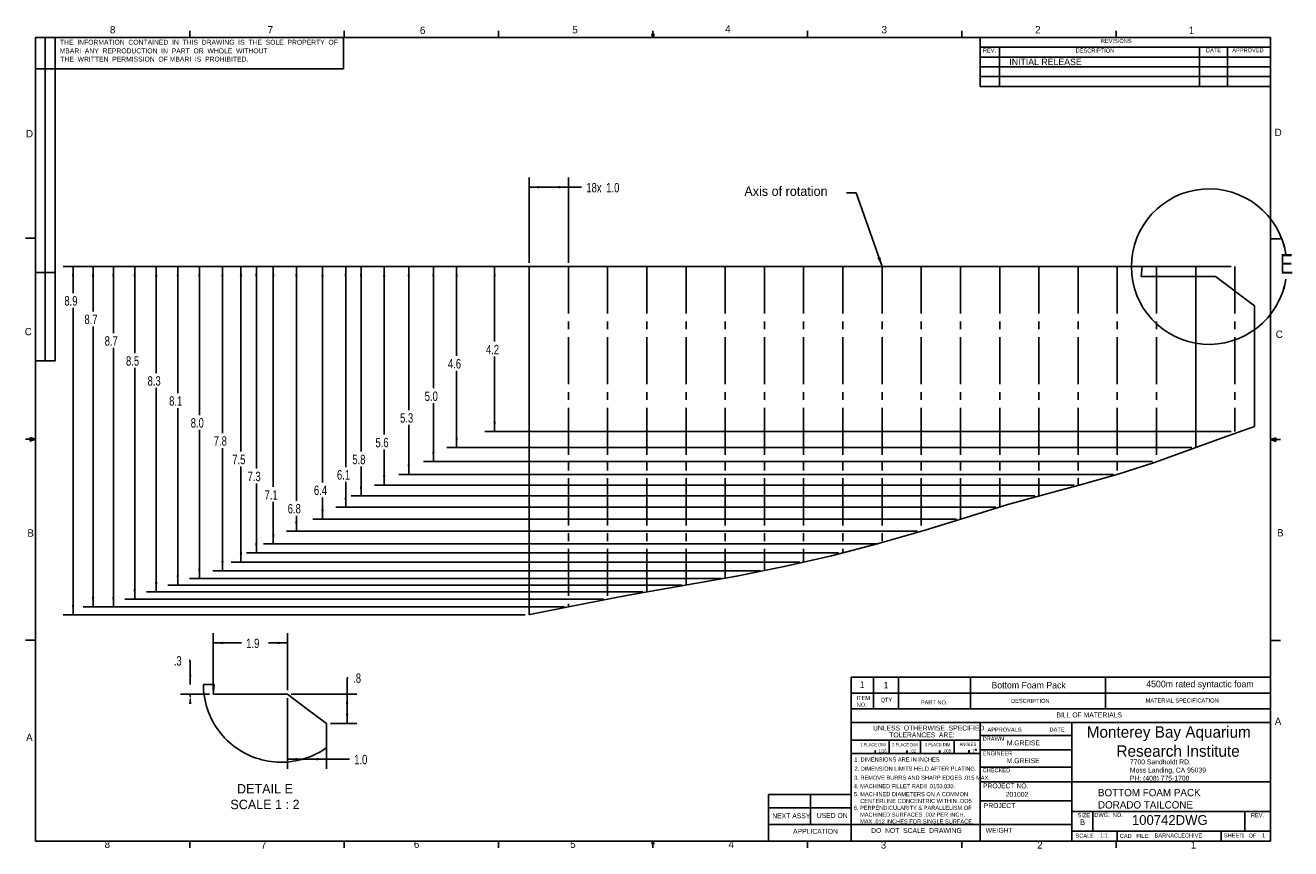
# Model space of a CAD drawing. Extents: x 0.5 to 16.6, y 0.3 to 10.8.
import ezdxf

# ---------------------------------------------------------------- set-up
doc = ezdxf.new("R2010")
doc.units = 0
doc.header["$PDSIZE"] = -1
doc.linetypes.add('SLDCENTERLINES0', pattern=[0.75, 0.6, -0.05, 0.05, -0.05])
doc.layers.get('0').update_dxf_attribs({"linetype": 'CONTINUOUS'})
doc.layers.get('DEFPOINTS').update_dxf_attribs({"linetype": 'CONTINUOUS'})
doc.dimstyles.new('SLDDIMSTYLE0', dxfattribs={"dimtxt": 0.12, "dimasz": 0.125, "dimexe": 0.125, "dimexo": 0.0625, "dimgap": 0.03, "dimtad": 0, "dimtih": 1, "dimtoh": 1, "dimdec": 1, "dimlfac": 2, "dimzin": 12, "dimtxsty": 'STANDARD', "dimcen": 0.09, "dimazin": 3, "dimtfac": 1, "dimtdec": 4, "dimtofl": 0, "dimtmove": 0, "dimatfit": 3, "dimtolj": 1, "dimtzin": 12})
doc.dimstyles.new('SLDDIMSTYLE1', dxfattribs={"dimtxt": 0.12, "dimasz": 0.125, "dimexe": 0.125, "dimexo": 0.0625, "dimgap": 0.03, "dimtad": 0, "dimtih": 1, "dimtoh": 1, "dimdec": 1, "dimlfac": 2, "dimzin": 4, "dimtxsty": 'STANDARD', "dimcen": 0.09, "dimazin": 3, "dimtfac": 1, "dimtdec": 4, "dimtofl": 0, "dimtmove": 0, "dimatfit": 3, "dimtolj": 1, "dimtzin": 12})
doc.dimstyles.new('SLDDIMSTYLE2', dxfattribs={"dimtxt": 6, "dimasz": 0.125, "dimexe": 0, "dimexo": 0.0625, "dimgap": 1.5, "dimtad": 0, "dimtih": 1, "dimtoh": 1, "dimdec": 0, "dimzin": 0, "dimtxsty": 'STANDARD', "dimcen": 0.09, "dimazin": 3, "dimtfac": 1, "dimtdec": 0, "dimtofl": 0, "dimtmove": 0, "dimatfit": 3, "dimtolj": 1, "dimtzin": 0})

# ---------------------------------------------------------------- blocks, each defined once
blk = doc.blocks.new('NOTE61')
at = {"color": 7}
for p, q in [((0.18, -0.106), (0.2, -0.106)), ((0.18, -0.126), (0.2, -0.126)), ((0.19, -0.116), (0.19, -0.096))]:
    blk.add_line(p, q, dxfattribs=at)
at = {"color": 7, "width": 0.75}
for s, height, p in [('1 PLACE DIM', 0.04167, (0, -0.042)), ('1/16', 0.0417, (0.233, -0.123))]:
    blk.add_text(s, height=height, dxfattribs=at).set_placement(p)
blk = doc.blocks.new('NOTE62')
at = {"color": 7}
for p, q in [((0.18, -0.106), (0.2, -0.106)), ((0.18, -0.126), (0.2, -0.126)), ((0.19, -0.116), (0.19, -0.096))]:
    blk.add_line(p, q, dxfattribs=at)
at = {"color": 7, "width": 0.75}
for s, height, p in [('2 PLACE DIM', 0.04167, (0, -0.042)), ('.02', 0.0417, (0.233, -0.123))]:
    blk.add_text(s, height=height, dxfattribs=at).set_placement(p)
blk = doc.blocks.new('NOTE63')
at = {"color": 7}
for p, q in [((0.18, -0.106), (0.2, -0.106)), ((0.18, -0.126), (0.2, -0.126)), ((0.19, -0.116), (0.19, -0.096))]:
    blk.add_line(p, q, dxfattribs=at)
at = {"color": 7, "width": 0.75}
for s, height, p in [('3 PLACE DIM', 0.04167, (0, -0.042)), ('.005', 0.0417, (0.233, -0.123))]:
    blk.add_text(s, height=height, dxfattribs=at).set_placement(p)
blk = doc.blocks.new('NOTE64')
at = {"color": 7}
for p, q in [((0.11, -0.106), (0.13, -0.106)), ((0.11, -0.126), (0.13, -0.126)), ((0.12, -0.116), (0.12, -0.096))]:
    blk.add_line(p, q, dxfattribs=at)
blk.add_circle((0.207, -0.091), 0.005, dxfattribs=at)
at = {"color": 7, "width": 0.75}
for s, p in [('ANGLES', (0, -0.042)), ('1', (0.163, -0.123))]:
    blk.add_text(s, height=0.0417, dxfattribs=at).set_placement(p)
blk = doc.blocks.new('*D0')
at = {"color": 7, "linetype": 'CONTINUOUS'}
for p, q in [((6.872, 7.719), (0.981, 7.719)), ((1.106, 7.719), (1.106, 7.382)), ((1.106, 3.279), (1.106, 7.192)), ((6.872, 3.279), (0.981, 3.279))]:
    blk.add_line(p, q, dxfattribs=at)
at = {"color": 7}
for points in [[(1.106, 7.719), (1.091, 7.594), (1.121, 7.594)], [(1.106, 3.279), (1.121, 3.404), (1.091, 3.404)]]:
    blk.add_solid(points, dxfattribs=at)
at = {"layer": 'DEFPOINTS', "color": 7}
for p in [(6.922, 7.719), (6.922, 3.279)]:
    blk.add_point(p, dxfattribs=at)
at = {"color": 7, "width": 0.75}
blk.add_text('8.9', height=0.12, dxfattribs=at).set_placement((0.995, 7.222))
blk = doc.blocks.new('*D1')
at = {"color": 7, "linetype": 'CONTINUOUS'}
for p, q in [((7.372, 7.719), (1.236, 7.719)), ((1.361, 7.719), (1.361, 7.147)), ((1.361, 3.379), (1.361, 6.956)), ((7.372, 3.379), (1.236, 3.379))]:
    blk.add_line(p, q, dxfattribs=at)
at = {"color": 7}
for points in [[(1.361, 7.719), (1.346, 7.594), (1.376, 7.594)], [(1.361, 3.379), (1.376, 3.504), (1.346, 3.504)]]:
    blk.add_solid(points, dxfattribs=at)
at = {"layer": 'DEFPOINTS', "color": 7}
for p in [(7.422, 7.719), (7.422, 3.379)]:
    blk.add_point(p, dxfattribs=at)
at = {"color": 7, "width": 0.75}
blk.add_text('8.7', height=0.12, dxfattribs=at).set_placement((1.251, 6.986))
blk = doc.blocks.new('*D2')
at = {"color": 7, "linetype": 'CONTINUOUS'}
for p, q in [((7.372, 7.719), (1.495, 7.719)), ((1.62, 7.719), (1.62, 6.872)), ((1.62, 3.379), (1.62, 6.681)), ((7.372, 3.379), (1.495, 3.379))]:
    blk.add_line(p, q, dxfattribs=at)
at = {"color": 7}
for points in [[(1.62, 7.719), (1.605, 7.594), (1.635, 7.594)], [(1.62, 3.379), (1.635, 3.504), (1.605, 3.504)]]:
    blk.add_solid(points, dxfattribs=at)
at = {"layer": 'DEFPOINTS', "color": 7}
for p in [(7.422, 7.719), (7.422, 3.379)]:
    blk.add_point(p, dxfattribs=at)
at = {"color": 7, "width": 0.75}
blk.add_text('8.7', height=0.12, dxfattribs=at).set_placement((1.509, 6.711))
blk = doc.blocks.new('*D3')
at = {"color": 7, "linetype": 'CONTINUOUS'}
for p, q in [((7.872, 7.719), (1.767, 7.719)), ((1.892, 7.719), (1.892, 6.616)), ((1.892, 3.478), (1.892, 6.426)), ((7.872, 3.478), (1.767, 3.478))]:
    blk.add_line(p, q, dxfattribs=at)
at = {"color": 7}
for points in [[(1.892, 7.719), (1.877, 7.594), (1.907, 7.594)], [(1.892, 3.478), (1.907, 3.603), (1.877, 3.603)]]:
    blk.add_solid(points, dxfattribs=at)
at = {"layer": 'DEFPOINTS', "color": 7}
for p in [(7.922, 7.719), (7.922, 3.478)]:
    blk.add_point(p, dxfattribs=at)
at = {"color": 7, "width": 0.75}
blk.add_text('8.5', height=0.12, dxfattribs=at).set_placement((1.781, 6.456))
blk = doc.blocks.new('*D4')
at = {"color": 7, "linetype": 'CONTINUOUS'}
for p, q in [((8.372, 7.719), (2.041, 7.719)), ((2.166, 7.719), (2.166, 6.361)), ((2.166, 3.57), (2.166, 6.171)), ((8.372, 3.57), (2.041, 3.57))]:
    blk.add_line(p, q, dxfattribs=at)
at = {"color": 7}
for points in [[(2.166, 7.719), (2.151, 7.594), (2.181, 7.594)], [(2.166, 3.57), (2.181, 3.695), (2.151, 3.695)]]:
    blk.add_solid(points, dxfattribs=at)
at = {"layer": 'DEFPOINTS', "color": 7}
for p in [(8.422, 7.719), (8.422, 3.57)]:
    blk.add_point(p, dxfattribs=at)
at = {"color": 7, "width": 0.75}
blk.add_text('8.3', height=0.12, dxfattribs=at).set_placement((2.056, 6.201))
blk = doc.blocks.new('*D5')
at = {"color": 7, "linetype": 'CONTINUOUS'}
for p, q in [((8.872, 7.719), (2.316, 7.719)), ((2.441, 7.719), (2.441, 6.106)), ((2.441, 3.656), (2.441, 5.915)), ((8.872, 3.656), (2.316, 3.656))]:
    blk.add_line(p, q, dxfattribs=at)
at = {"color": 7}
for points in [[(2.441, 7.719), (2.426, 7.594), (2.456, 7.594)], [(2.441, 3.656), (2.456, 3.781), (2.426, 3.781)]]:
    blk.add_solid(points, dxfattribs=at)
at = {"layer": 'DEFPOINTS', "color": 7}
for p in [(8.922, 7.719), (8.922, 3.656)]:
    blk.add_point(p, dxfattribs=at)
at = {"color": 7, "width": 0.75}
blk.add_text('8.1', height=0.12, dxfattribs=at).set_placement((2.331, 5.945))
blk = doc.blocks.new('*D6')
at = {"color": 7, "linetype": 'CONTINUOUS'}
for p, q in [((9.372, 7.719), (2.591, 7.719)), ((2.716, 7.719), (2.716, 5.826)), ((2.716, 3.743), (2.716, 5.636)), ((9.372, 3.743), (2.591, 3.743))]:
    blk.add_line(p, q, dxfattribs=at)
at = {"color": 7}
for points in [[(2.716, 7.719), (2.701, 7.594), (2.731, 7.594)], [(2.716, 3.743), (2.731, 3.868), (2.701, 3.868)]]:
    blk.add_solid(points, dxfattribs=at)
at = {"layer": 'DEFPOINTS', "color": 7}
for p in [(9.422, 7.719), (9.422, 3.743)]:
    blk.add_point(p, dxfattribs=at)
at = {"color": 7, "width": 0.75}
blk.add_text('8.0', height=0.12, dxfattribs=at).set_placement((2.606, 5.666))
blk = doc.blocks.new('*D7')
at = {"color": 7, "linetype": 'CONTINUOUS'}
for p, q in [((9.872, 7.719), (2.886, 7.719)), ((3.011, 7.719), (3.011, 5.595)), ((3.011, 3.839), (3.011, 5.405)), ((9.872, 3.839), (2.886, 3.839))]:
    blk.add_line(p, q, dxfattribs=at)
at = {"color": 7}
for points in [[(3.011, 7.719), (2.996, 7.594), (3.026, 7.594)], [(3.011, 3.839), (3.026, 3.964), (2.996, 3.964)]]:
    blk.add_solid(points, dxfattribs=at)
at = {"layer": 'DEFPOINTS', "color": 7}
for p in [(9.922, 7.719), (9.922, 3.839)]:
    blk.add_point(p, dxfattribs=at)
at = {"color": 7, "width": 0.75}
blk.add_text('7.8', height=0.12, dxfattribs=at).set_placement((2.9, 5.435))
blk = doc.blocks.new('*D8')
at = {"color": 7, "linetype": 'CONTINUOUS'}
for p, q in [((10.372, 7.719), (3.122, 7.719)), ((3.247, 7.719), (3.247, 5.36)), ((3.247, 3.948), (3.247, 5.169)), ((10.372, 3.948), (3.122, 3.948))]:
    blk.add_line(p, q, dxfattribs=at)
at = {"color": 7}
for points in [[(3.247, 7.719), (3.232, 7.594), (3.262, 7.594)], [(3.247, 3.948), (3.262, 4.073), (3.232, 4.073)]]:
    blk.add_solid(points, dxfattribs=at)
at = {"layer": 'DEFPOINTS', "color": 7}
for p in [(10.422, 7.719), (10.422, 3.948)]:
    blk.add_point(p, dxfattribs=at)
at = {"color": 7, "width": 0.75}
blk.add_text('7.5', height=0.12, dxfattribs=at).set_placement((3.136, 5.199))
blk = doc.blocks.new('*D9')
at = {"color": 7, "linetype": 'CONTINUOUS'}
for p, q in [((10.872, 7.719), (3.318, 7.719)), ((3.443, 7.719), (3.443, 5.144)), ((3.443, 4.069), (3.443, 4.953)), ((10.872, 4.069), (3.318, 4.069))]:
    blk.add_line(p, q, dxfattribs=at)
at = {"color": 7}
for points in [[(3.443, 7.719), (3.428, 7.594), (3.458, 7.594)], [(3.443, 4.069), (3.458, 4.194), (3.428, 4.194)]]:
    blk.add_solid(points, dxfattribs=at)
at = {"layer": 'DEFPOINTS', "color": 7}
for p in [(10.922, 7.719), (10.922, 4.069)]:
    blk.add_point(p, dxfattribs=at)
at = {"color": 7, "width": 0.75}
blk.add_text('7.3', height=0.12, dxfattribs=at).set_placement((3.332, 4.983))
blk = doc.blocks.new('*D10')
at = {"color": 7, "linetype": 'CONTINUOUS'}
for p, q in [((11.372, 7.719), (3.534, 7.719)), ((3.659, 7.719), (3.659, 4.908)), ((3.659, 4.183), (3.659, 4.717)), ((11.372, 4.183), (3.534, 4.183))]:
    blk.add_line(p, q, dxfattribs=at)
at = {"color": 7}
for points in [[(3.659, 7.719), (3.644, 7.594), (3.674, 7.594)], [(3.659, 4.183), (3.674, 4.308), (3.644, 4.308)]]:
    blk.add_solid(points, dxfattribs=at)
at = {"layer": 'DEFPOINTS', "color": 7}
for p in [(11.422, 7.719), (11.422, 4.183)]:
    blk.add_point(p, dxfattribs=at)
at = {"color": 7, "width": 0.75}
blk.add_text('7.1', height=0.12, dxfattribs=at).set_placement((3.548, 4.747))
blk = doc.blocks.new('*D11')
at = {"color": 7, "linetype": 'CONTINUOUS'}
for p, q in [((11.872, 7.719), (3.829, 7.719)), ((3.954, 7.719), (3.954, 4.731)), ((3.954, 4.343), (3.954, 4.541)), ((11.872, 4.343), (3.829, 4.343))]:
    blk.add_line(p, q, dxfattribs=at)
at = {"color": 7}
for points in [[(3.954, 7.719), (3.939, 7.594), (3.969, 7.594)], [(3.954, 4.343), (3.969, 4.468), (3.939, 4.468)]]:
    blk.add_solid(points, dxfattribs=at)
at = {"layer": 'DEFPOINTS', "color": 7}
for p in [(11.922, 7.719), (11.922, 4.343)]:
    blk.add_point(p, dxfattribs=at)
at = {"color": 7, "width": 0.75}
blk.add_text('6.8', height=0.12, dxfattribs=at).set_placement((3.843, 4.571))
blk = doc.blocks.new('*D12')
at = {"color": 7, "linetype": 'CONTINUOUS'}
for p, q in [((12.372, 7.719), (4.162, 7.719)), ((4.287, 7.719), (4.287, 4.967)), ((4.287, 4.497), (4.287, 4.776)), ((12.372, 4.497), (4.162, 4.497))]:
    blk.add_line(p, q, dxfattribs=at)
at = {"color": 7}
for points in [[(4.287, 7.719), (4.272, 7.594), (4.302, 7.594)], [(4.287, 4.497), (4.302, 4.622), (4.272, 4.622)]]:
    blk.add_solid(points, dxfattribs=at)
at = {"layer": 'DEFPOINTS', "color": 7}
for p in [(12.422, 7.719), (12.422, 4.497)]:
    blk.add_point(p, dxfattribs=at)
at = {"color": 7, "width": 0.75}
blk.add_text('6.4', height=0.12, dxfattribs=at).set_placement((4.177, 4.806))
blk = doc.blocks.new('*D13')
at = {"color": 7, "linetype": 'CONTINUOUS'}
for p, q in [((12.872, 7.719), (4.457, 7.719)), ((4.582, 7.719), (4.582, 5.163)), ((4.582, 4.652), (4.582, 4.973)), ((12.872, 4.652), (4.457, 4.652))]:
    blk.add_line(p, q, dxfattribs=at)
at = {"color": 7}
for points in [[(4.582, 7.719), (4.567, 7.594), (4.597, 7.594)], [(4.582, 4.652), (4.597, 4.777), (4.567, 4.777)]]:
    blk.add_solid(points, dxfattribs=at)
at = {"layer": 'DEFPOINTS', "color": 7}
for p in [(12.922, 7.719), (12.922, 4.652)]:
    blk.add_point(p, dxfattribs=at)
at = {"color": 7, "width": 0.75}
blk.add_text('6.1', height=0.12, dxfattribs=at).set_placement((4.471, 5.003))
blk = doc.blocks.new('*D14')
at = {"color": 7, "linetype": 'CONTINUOUS'}
for p, q in [((13.372, 7.719), (4.653, 7.719)), ((4.778, 7.719), (4.778, 5.36)), ((4.778, 4.794), (4.778, 5.169)), ((13.372, 4.794), (4.653, 4.794))]:
    blk.add_line(p, q, dxfattribs=at)
at = {"color": 7}
for points in [[(4.778, 7.719), (4.763, 7.594), (4.793, 7.594)], [(4.778, 4.794), (4.793, 4.919), (4.763, 4.919)]]:
    blk.add_solid(points, dxfattribs=at)
at = {"layer": 'DEFPOINTS', "color": 7}
for p in [(13.422, 7.719), (13.422, 4.794)]:
    blk.add_point(p, dxfattribs=at)
at = {"color": 7, "width": 0.75}
blk.add_text('5.8', height=0.12, dxfattribs=at).set_placement((4.667, 5.199))
blk = doc.blocks.new('*D15')
at = {"color": 7, "linetype": 'CONTINUOUS'}
for p, q in [((13.872, 7.719), (4.948, 7.719)), ((5.073, 7.719), (5.073, 5.576)), ((5.073, 4.932), (5.073, 5.385)), ((13.872, 4.932), (4.948, 4.932))]:
    blk.add_line(p, q, dxfattribs=at)
at = {"color": 7}
for points in [[(5.073, 7.719), (5.058, 7.594), (5.088, 7.594)], [(5.073, 4.932), (5.088, 5.057), (5.058, 5.057)]]:
    blk.add_solid(points, dxfattribs=at)
at = {"layer": 'DEFPOINTS', "color": 7}
for p in [(13.922, 7.719), (13.922, 4.932)]:
    blk.add_point(p, dxfattribs=at)
at = {"color": 7, "width": 0.75}
blk.add_text('5.6', height=0.12, dxfattribs=at).set_placement((4.962, 5.415))
blk = doc.blocks.new('*D16')
at = {"color": 7, "linetype": 'CONTINUOUS'}
for p, q in [((14.372, 7.719), (5.262, 7.719)), ((5.387, 7.719), (5.387, 5.89)), ((5.387, 5.069), (5.387, 5.699)), ((14.372, 5.069), (5.262, 5.069))]:
    blk.add_line(p, q, dxfattribs=at)
at = {"color": 7}
for points in [[(5.387, 7.719), (5.372, 7.594), (5.402, 7.594)], [(5.387, 5.069), (5.402, 5.194), (5.372, 5.194)]]:
    blk.add_solid(points, dxfattribs=at)
at = {"layer": 'DEFPOINTS', "color": 7}
for p in [(14.422, 7.719), (14.422, 5.069)]:
    blk.add_point(p, dxfattribs=at)
at = {"color": 7, "width": 0.75}
blk.add_text('5.3', height=0.12, dxfattribs=at).set_placement((5.276, 5.729))
blk = doc.blocks.new('*D17')
at = {"color": 7, "linetype": 'CONTINUOUS'}
for p, q in [((15.872, 7.719), (6.356, 7.719)), ((6.481, 7.719), (6.481, 6.762)), ((6.481, 5.615), (6.481, 6.571)), ((15.872, 5.615), (6.356, 5.615))]:
    blk.add_line(p, q, dxfattribs=at)
at = {"color": 7}
for points in [[(6.481, 7.719), (6.466, 7.594), (6.496, 7.594)], [(6.481, 5.615), (6.496, 5.74), (6.466, 5.74)]]:
    blk.add_solid(points, dxfattribs=at)
at = {"layer": 'DEFPOINTS', "color": 7}
for p in [(15.922, 7.719), (15.922, 5.615)]:
    blk.add_point(p, dxfattribs=at)
at = {"color": 7, "width": 0.75}
blk.add_text('4.2', height=0.12, dxfattribs=at).set_placement((6.371, 6.601))
blk = doc.blocks.new('*D18')
at = {"color": 7, "linetype": 'CONTINUOUS'}
for p, q in [((14.872, 7.719), (5.576, 7.719)), ((5.701, 7.719), (5.701, 6.167)), ((5.701, 5.232), (5.701, 5.976)), ((14.872, 5.232), (5.576, 5.232))]:
    blk.add_line(p, q, dxfattribs=at)
at = {"color": 7}
for points in [[(5.701, 7.719), (5.686, 7.594), (5.716, 7.594)], [(5.701, 5.232), (5.716, 5.357), (5.686, 5.357)]]:
    blk.add_solid(points, dxfattribs=at)
at = {"layer": 'DEFPOINTS', "color": 7}
for p in [(14.922, 7.719), (14.922, 5.232)]:
    blk.add_point(p, dxfattribs=at)
at = {"color": 7, "width": 0.75}
blk.add_text('5.0', height=0.12, dxfattribs=at).set_placement((5.59, 6.006))
blk = doc.blocks.new('*D19')
at = {"color": 7, "linetype": 'CONTINUOUS'}
for p, q in [((15.372, 7.719), (5.872, 7.719)), ((5.997, 7.719), (5.997, 6.581)), ((5.997, 5.41), (5.997, 6.39)), ((15.372, 5.41), (5.872, 5.41))]:
    blk.add_line(p, q, dxfattribs=at)
at = {"color": 7}
for points in [[(5.997, 7.719), (5.982, 7.594), (6.012, 7.594)], [(5.997, 5.41), (6.012, 5.535), (5.982, 5.535)]]:
    blk.add_solid(points, dxfattribs=at)
at = {"layer": 'DEFPOINTS', "color": 7}
for p in [(15.422, 7.719), (15.422, 5.41)]:
    blk.add_point(p, dxfattribs=at)
at = {"color": 7, "width": 0.75}
blk.add_text('4.6', height=0.12, dxfattribs=at).set_placement((5.886, 6.42))
blk = doc.blocks.new('*D20')
at = {"color": 7, "linetype": 'CONTINUOUS'}
for p, q in [((6.922, 7.769), (6.922, 8.857)), ((6.922, 8.732), (7.422, 8.732)), ((7.422, 7.769), (7.422, 8.857)), ((7.422, 8.732), (7.588, 8.732))]:
    blk.add_line(p, q, dxfattribs=at)
at = {"color": 7}
for points in [[(6.922, 8.732), (7.047, 8.717), (7.047, 8.747)], [(7.422, 8.732), (7.297, 8.747), (7.297, 8.717)]]:
    blk.add_solid(points, dxfattribs=at)
at = {"layer": 'DEFPOINTS', "color": 7}
for p in [(6.922, 7.719), (7.422, 7.719)]:
    blk.add_point(p, dxfattribs=at)
at = {"color": 7, "width": 0.75}
for s, p in [('18x', (7.651, 8.666)), ('1.0', (7.905, 8.666))]:
    blk.add_text(s, height=0.12, dxfattribs=at).set_placement(p)
blk = doc.blocks.new('*D21')
at = {"color": 7, "linetype": 'CONTINUOUS'}
for p, q in [((2.585, 2.696), (2.6, 2.696)), ((2.6, 2.696), (2.6, 2.39)), ((2.844, 2.265), (2.475, 2.265)), ((2.6, 2.265), (2.6, 2.235))]:
    blk.add_line(p, q, dxfattribs=at)
at = {"color": 7}
for points in [[(2.6, 2.39), (2.615, 2.515), (2.585, 2.515)], [(2.6, 2.265), (2.585, 2.14), (2.615, 2.14)]]:
    blk.add_solid(points, dxfattribs=at)
at = {"layer": 'DEFPOINTS', "color": 7}
for p in [(2.894, 2.265), (4.339, 2.39)]:
    blk.add_point(p, dxfattribs=at)
at = {"color": 7, "width": 0.75}
blk.add_text('.3', height=0.12, dxfattribs=at).set_placement((2.39, 2.63))
blk = doc.blocks.new('*D22')
at = {"color": 7, "linetype": 'CONTINUOUS'}
for p, q in [((3.839, 2.215), (3.839, 1.312)), ((4.339, 1.84), (4.339, 1.312)), ((3.839, 1.437), (4.339, 1.437)), ((4.339, 1.437), (4.629, 1.437))]:
    blk.add_line(p, q, dxfattribs=at)
at = {"color": 7}
for points in [[(3.839, 1.437), (3.964, 1.422), (3.964, 1.452)], [(4.339, 1.437), (4.214, 1.452), (4.214, 1.422)]]:
    blk.add_solid(points, dxfattribs=at)
at = {"layer": 'DEFPOINTS', "color": 7}
for p in [(3.839, 2.265), (4.339, 1.89)]:
    blk.add_point(p, dxfattribs=at)
at = {"color": 7, "width": 0.75}
blk.add_text('1.0', height=0.12, dxfattribs=at).set_placement((4.691, 1.371))
blk = doc.blocks.new('*D23')
at = {"color": 7, "linetype": 'CONTINUOUS'}
for p, q in [((4.615, 2.476), (4.6, 2.476)), ((4.6, 2.476), (4.6, 2.265)), ((3.889, 2.265), (4.725, 2.265)), ((4.6, 1.89), (4.6, 2.265)), ((4.389, 1.89), (4.725, 1.89))]:
    blk.add_line(p, q, dxfattribs=at)
at = {"color": 7}
for points in [[(4.6, 2.265), (4.585, 2.14), (4.615, 2.14)], [(4.6, 1.89), (4.615, 2.015), (4.585, 2.015)]]:
    blk.add_solid(points, dxfattribs=at)
at = {"layer": 'DEFPOINTS', "color": 7}
for p in [(3.839, 2.265), (4.339, 1.89)]:
    blk.add_point(p, dxfattribs=at)
at = {"color": 7, "width": 0.75}
blk.add_text('.8', height=0.12, dxfattribs=at).set_placement((4.678, 2.411))
blk = doc.blocks.new('*D24')
at = {"color": 7, "linetype": 'CONTINUOUS'}
for p, q in [((2.894, 2.315), (2.894, 3.044)), ((2.894, 2.919), (3.252, 2.919)), ((3.839, 2.919), (3.598, 2.919)), ((3.839, 2.315), (3.839, 3.044))]:
    blk.add_line(p, q, dxfattribs=at)
at = {"color": 7}
for points in [[(2.894, 2.919), (3.019, 2.904), (3.019, 2.934)], [(3.839, 2.919), (3.714, 2.934), (3.714, 2.904)]]:
    blk.add_solid(points, dxfattribs=at)
at = {"layer": 'DEFPOINTS', "color": 7}
for p in [(2.894, 2.265), (3.839, 2.265)]:
    blk.add_point(p, dxfattribs=at)
at = {"color": 7, "width": 0.75}
blk.add_text('1.9', height=0.12, dxfattribs=at).set_placement((3.314, 2.854))

msp = doc.modelspace()

# ---------------------------------------------------------------- linework, layer by layer
at = {"color": 255, "linetype": 'CONTINUOUS'}
for p, q in [((2.595, 10.642), (2.595, 10.727)), ((4.564, 10.642), (4.564, 10.727)), ((6.532, 10.642), (6.532, 10.727)), ((8.501, 10.642), (8.488, 10.684)), ((8.514, 10.684), (8.488, 10.684)), ((8.494, 10.684), (8.501, 10.642)), ((8.501, 10.642), (8.501, 10.727)), ((8.501, 10.642), (8.514, 10.684)), ((8.506, 10.684), (8.501, 10.642)), ((10.47, 10.642), (10.47, 10.727)), ((12.439, 10.642), (12.439, 10.727)), ((14.407, 10.642), (14.407, 10.727)), ((0.626, 10.642), (16.376, 10.642)), ((0.626, 10.642), (0.626, 0.392)), ((0.751, 10.642), (0.751, 6.517)), ((0.876, 10.642), (0.876, 6.517)), ((4.556, 10.24), (4.556, 10.642)), ((12.672, 10.017), (12.672, 10.642)), ((12.672, 10.517), (16.376, 10.517)), ((12.92, 10.517), (12.92, 10.017)), ((15.469, 10.517), (15.469, 10.017)), ((15.829, 10.517), (15.829, 10.017)), ((16.376, 0.392), (16.376, 10.642)), ((12.672, 10.392), (16.376, 10.392)), ((0.626, 10.24), (4.556, 10.24)), ((12.672, 10.267), (16.376, 10.267)), ((12.672, 10.142), (16.376, 10.142)), ((16.376, 10.017), (12.672, 10.017)), ((0.626, 8.08), (0.501, 8.08)), ((16.376, 8.075), (16.501, 8.075)), ((0.876, 7.642), (0.626, 7.642)), ((6.922, 7.719), (6.922, 3.279)), ((15.422, 7.719), (15.422, 5.41)), ((0.876, 6.517), (0.626, 6.517)), ((0.626, 5.517), (0.501, 5.517)), ((0.559, 5.541), (0.559, 5.494)), ((0.626, 5.517), (0.559, 5.541)), ((0.626, 5.517), (0.559, 5.526)), ((0.626, 5.517), (0.559, 5.507)), ((0.626, 5.517), (0.559, 5.494)), ((16.376, 5.513), (16.443, 5.537)), ((16.376, 5.513), (16.443, 5.522)), ((16.376, 5.513), (16.501, 5.513)), ((16.376, 5.513), (16.443, 5.49)), ((16.376, 5.513), (16.443, 5.502)), ((16.443, 5.537), (16.443, 5.49)), ((0.626, 2.955), (0.501, 2.955)), ((16.376, 2.95), (16.501, 2.95)), ((11.029, 2.28), (11.029, 2.481)), ((11.029, 2.481), (16.376, 2.481)), ((11.313, 2.28), (11.313, 2.481)), ((11.631, 2.28), (11.631, 2.481)), ((12.55, 2.28), (12.55, 2.481)), ((14.273, 2.28), (14.273, 2.481)), ((16.376, 2.28), (11.029, 2.28)), ((11.029, 0.392), (11.029, 2.28)), ((11.313, 2.28), (11.313, 2.077)), ((11.631, 2.28), (11.631, 2.077)), ((12.55, 2.28), (12.55, 2.077)), ((14.273, 2.28), (14.273, 2.077)), ((16.376, 2.077), (11.029, 2.077)), ((12.672, 1.904), (11.029, 1.904)), ((12.672, 1.904), (16.376, 1.904)), ((12.672, 1.904), (12.672, 0.392)), ((13.843, 1.904), (13.843, 0.392)), ((11.029, 1.677), (12.672, 1.677)), ((11.514, 1.677), (11.514, 1.507)), ((11.911, 1.677), (11.911, 1.507)), ((12.342, 1.677), (12.342, 1.507)), ((12.672, 1.74), (13.843, 1.74)), ((11.911, 1.507), (11.029, 1.507)), ((11.911, 1.507), (12.672, 1.507)), ((12.672, 1.554), (13.843, 1.554)), ((12.672, 1.336), (13.843, 1.336)), ((12.672, 1.148), (13.843, 1.148)), ((13.843, 1.148), (16.376, 1.148)), ((9.976, 0.392), (9.976, 0.987)), ((9.976, 0.987), (11.029, 0.987)), ((10.509, 0.987), (10.509, 0.602)), ((9.976, 0.814), (11.029, 0.814)), ((13.843, 0.904), (12.672, 0.904)), ((13.843, 0.767), (16.376, 0.767)), ((14.11, 0.767), (14.11, 0.517)), ((16.047, 0.767), (16.047, 0.517)), ((9.976, 0.602), (13.843, 0.602)), ((13.843, 0.517), (16.376, 0.517)), ((14.422, 0.517), (14.422, 0.392)), ((15.747, 0.517), (15.747, 0.392)), ((16.376, 0.392), (0.626, 0.392)), ((2.595, 0.392), (2.595, 0.307)), ((4.564, 0.392), (4.564, 0.307)), ((6.532, 0.392), (6.532, 0.307)), ((8.488, 0.357), (8.501, 0.392)), ((8.514, 0.357), (8.488, 0.357)), ((8.501, 0.392), (8.501, 0.307)), ((8.501, 0.392), (8.514, 0.357)), ((10.47, 0.392), (10.47, 0.307)), ((12.439, 0.392), (12.439, 0.307)), ((14.407, 0.392), (14.407, 0.307))]:
    msp.add_line(p, q, dxfattribs=at)
at = {"color": 7, "linetype": 'CONTINUOUS'}
for p, q in [((6.922, 7.719), (14.737, 7.719)), ((6.922, 3.279), (6.922, 7.719)), ((14.728, 7.594), (14.737, 7.719)), ((15.672, 7.594), (14.728, 7.594)), ((15.672, 7.594), (16.172, 7.219)), ((16.172, 5.681), (16.172, 7.219)), ((2.768, 2.39), (2.903, 2.39)), ((2.894, 2.265), (2.903, 2.39)), ((3.839, 2.265), (2.894, 2.265)), ((4.339, 1.584), (4.339, 1.89))]:
    msp.add_line(p, q, dxfattribs=at)
at = {"color": 255, "linetype": 'SLDCENTERLINES0'}
for p, q in [((7.422, 7.719), (7.422, 3.379)), ((7.922, 7.719), (7.922, 3.478)), ((8.422, 7.719), (8.422, 3.57)), ((8.922, 7.719), (8.922, 3.656)), ((9.422, 7.719), (9.422, 3.743)), ((9.922, 7.719), (9.922, 3.839)), ((10.422, 7.719), (10.422, 3.948)), ((10.922, 7.719), (10.922, 4.069)), ((11.422, 7.719), (11.422, 4.183)), ((11.922, 7.719), (11.922, 4.343)), ((12.422, 7.719), (12.422, 4.497)), ((12.922, 7.719), (12.922, 4.652)), ((13.422, 7.719), (13.422, 4.794)), ((13.922, 7.719), (13.922, 4.932)), ((14.422, 7.719), (14.422, 5.069)), ((14.922, 7.719), (14.922, 5.232)), ((15.922, 7.719), (15.922, 5.615))]:
    msp.add_line(p, q, dxfattribs=at)
at = {"color": 7, "linetype": 'CONTINUOUS', "flags": 128}
for points in [[(6.923, 3.279), (6.93, 3.28), (7.464, 3.387), (8.163, 3.523), (8.866, 3.646), (9.568, 3.77), (10.174, 3.892), (10.777, 4.032), (11.376, 4.188), (11.971, 4.358), (12.562, 4.541), (13.027, 4.684), (13.495, 4.814), (13.965, 4.939), (14.433, 5.072), (14.895, 5.222), (15.329, 5.376), (15.762, 5.533), (16.173, 5.681)], [(2.768, 2.39), (2.769, 2.35), (2.771, 2.311), (2.775, 2.272), (2.776, 2.265), (2.781, 2.226), (2.789, 2.187), (2.798, 2.148), (2.808, 2.11), (2.82, 2.073), (2.833, 2.035), (2.848, 1.999), (2.864, 1.963), (2.882, 1.927), (2.901, 1.893), (2.922, 1.859), (2.944, 1.826), (2.967, 1.794), (2.991, 1.763), (3.017, 1.733), (3.043, 1.704), (3.071, 1.676), (3.1, 1.649), (3.13, 1.623), (3.161, 1.599), (3.193, 1.575), (3.226, 1.554), (3.26, 1.533), (3.295, 1.514), (3.33, 1.496), (3.366, 1.479), (3.402, 1.464), (3.439, 1.451), (3.477, 1.439), (3.515, 1.428), (3.554, 1.419), (3.593, 1.412), (3.632, 1.406), (3.671, 1.402), (3.71, 1.399), (3.75, 1.398), (3.789, 1.398), (3.829, 1.4), (3.868, 1.404), (3.907, 1.409), (3.946, 1.415), (3.985, 1.424), (4.023, 1.433), (4.061, 1.445), (4.099, 1.457), (4.136, 1.472), (4.172, 1.487), (4.207, 1.504), (4.242, 1.523), (4.276, 1.543), (4.31, 1.564), (4.339, 1.584)], [(3.839, 2.265), (4.091, 2.076), (4.339, 1.89)]]:
    msp.add_lwpolyline(points, dxfattribs=at)
at = {"color": 7, "linetype": 'CONTINUOUS'}
msp.add_arc((15.593, 7.719), 0.992, 9.242, 350.736, dxfattribs=at)
at = {"color": 7}
for points in [[(16.573, 7.878), (16.56, 8.003), (16.53, 7.997)], [(16.573, 7.559), (16.53, 7.441), (16.559, 7.434)]]:
    msp.add_solid(points, dxfattribs=at)

# ---------------------------------------------------------------- block references
for name, p in [('NOTE61', (11.144, 1.643)), ('NOTE62', (11.55, 1.641)), ('NOTE63', (11.967, 1.644)), ('NOTE64', (12.411, 1.647))]:
    msp.add_blockref(name, p)

# ---------------------------------------------------------------- texts
at = {"color": 7, "width": 0.75}
msp.add_text('E', height=0.25, dxfattribs=at).set_placement((16.496, 7.628))
at = {"color": 7}
for s, insert, char_height, attachment_point in [('8', (1.576, 10.788), 0.0937, 1), ('7', (3.586, 10.786), 0.0937, 1), ('6', (5.529, 10.78), 0.0937, 1), ('5', (7.471, 10.788), 0.0937, 1), ('4', (9.422, 10.797), 0.0937, 1), ('3', (11.415, 10.788), 0.0937, 1), ('2', (13.374, 10.788), 0.0937, 1), ('1', (15.333, 10.78), 0.0937, 1), ('THE  INFORMATION  CONTAINED  IN  THIS  DRAWING  IS  THE  SOLE  PROPERTY  OF', (0.939, 10.612), 0.0625, 1), ('MBARI  ANY  REPRODUCTION  IN  PART  OR  WHOLE  WITHOUT', (0.935, 10.502), 0.0625, 1), ('REV.', (12.708, 10.501), 0.0521, 1), ('DESCRIPTION', (13.891, 10.501), 0.05208, 1), ('REVISIONS', (14.212, 10.624), 0.0521, 1), ('DATE', (15.553, 10.505), 0.0521, 1), ('APPROVED', (15.888, 10.505), 0.0521, 1), ('THE  WRITTEN  PERMISSION  OF MBARI  IS  PROHIBITED.', (0.943, 10.397), 0.0625, 1), ('INITIAL RELEASE', (13.045, 10.372), 0.08333, 1), ('D', (0.505, 9.462), 0.0937, 1), ('D', (16.428, 9.478), 0.0937, 1), ('Axis of rotation', (9.666, 8.741), 0.12, 1), ('C', (0.489, 6.937), 0.0937, 1), ('C', (16.442, 6.903), 0.0937, 1), ('B', (0.523, 4.368), 0.0937, 1), ('B', (16.459, 4.371), 0.0937, 1), ('1', (11.137, 2.429), 0.0833, 1), ('1', (11.441, 2.422), 0.0833, 1), ('Bottom Foam Pack', (12.817, 2.422), 0.08333, 1), ('4500m rated syntactic foam', (14.791, 2.437), 0.08333, 1), ('ITEM', (11.097, 2.243), 0.0521, 1), ('NO.', (11.099, 2.157), 0.0521, 1), ('QTY', (11.403, 2.22), 0.0521, 1), ('PART NO.', (11.916, 2.188), 0.0521, 1), ('DESCRIPTION', (13.067, 2.206), 0.05208, 1), ('MATERIAL SPECIFICATION', (14.783, 2.211), 0.05208, 1), ('BILL OF MATERIALS', (13.647, 2.032), 0.0625, 1), ('A', (16.43, 1.967), 0.0937, 1), ('UNLESS  OTHERWISE  SPECIFIED', (11.307, 1.865), 0.0625, 1), ('TOLERANCES  ARE:', (11.514, 1.777), 0.0625, 1), ('APPROVALS', (12.766, 1.838), 0.0521, 1), ('DATE', (13.558, 1.84), 0.0521, 1), ('Monterey Bay Aquarium\\P       Research Institute', (14.032, 1.856), 0.14583, 1), ('A', (0.507, 1.76), 0.0937, 1), ('DRAWN', (12.705, 1.723), 0.0521, 1), ('M.GREISE', (13.013, 1.675), 0.0625, 1), ('1. DIMENSIONS ARE IN INCHES', (11.068, 1.458), 0.05208, 1), ('ENGINEER', (12.706, 1.537), 0.0521, 1), ('2. DIMENSION LIMITS HELD AFTER PLATING.', (11.07, 1.341), 0.05208, 1), ('CHECKED', (12.704, 1.322), 0.0521, 1), ('M.GREISE', (13.011, 1.448), 0.0625, 1), ('7700 Sandholdt RD.\\PMoss Landing, CA 95039\\PPH: (408) 775-1700', (14.583, 1.433), 0.0625, 1), ('3. REMOVE BURRS AND SHARP EDGES .015 MAX.', (11.066, 1.226), 0.05208, 1), ('DETAIL E\\PSCALE 1 : 2', (3.553, 1.119), 0.12, 2), ('4. MACHINED FILLET RADII .0150.030.', (11.062, 1.118), 0.05208, 1), ('5. MACHINED DIAMETERS ON A COMMON\\P    CENTERLINE CONCENTRIC WITHIN .OO5', (11.064, 1.016), 0.05208, 1), ('PROJECT NO.', (12.709, 1.127), 0.0625, 1), ('201002', (12.999, 1.019), 0.0625, 1), ('BOTTOM FOAM PACK\\PDORADO TAILCONE\\P', (14.175, 1.057), 0.09375, 1), ('6. PERPENDICULARITY & PARALLELISM OF\\P    MACHINED SURFACES .002 PER INCH.\\P    MAX .012 INCHES FOR SINGLE SURFACE.', (11.062, 0.842), 0.05208, 1), ('PROJECT', (12.719, 0.876), 0.0625, 1), ('NEXT ASSY', (10.023, 0.745), 0.0625, 1), ('USED ON', (10.59, 0.75), 0.0625, 1), ('SIZE', (13.915, 0.748), 0.0521, 1), ('B', (13.946, 0.669), 0.0729, 1), ('DWG.  NO.', (14.129, 0.752), 0.0521, 1), ('100742DWG', (14.608, 0.723), 0.125, 1), ('REV.', (16.126, 0.748), 0.0521, 1), ('APPLICATION', (10.288, 0.547), 0.0625, 1), ('DO  NOT  SCALE  DRAWING', (11.283, 0.558), 0.0625, 1), ('WEIGHT', (12.743, 0.56), 0.0625, 1), ('SCALE ', (13.889, 0.487), 0.0521, 1), ('1:1', (14.203, 0.491), 0.0521, 1), ('CAD   FILE:   ', (14.453, 0.484), 0.05208, 1), ('BARNACLE\\ARCHIVE', (14.897, 0.489), 0.05208, 1), ('SHEET', (15.78, 0.49), 0.0521, 1), ('1', (16.004, 0.49), 0.0521, 1), ('OF', (16.096, 0.488), 0.0521, 1), ('1', (16.267, 0.491), 0.0521, 1), ('8', (1.508, 0.398), 0.0937, 1), ('7', (3.502, 0.39), 0.0937, 1), ('6', (5.452, 0.398), 0.0937, 1), ('5', (7.445, 0.398), 0.0937, 1), ('4', (9.464, 0.398), 0.0937, 1), ('3', (11.406, 0.39), 0.0937, 1), ('2', (13.4, 0.39), 0.0937, 1), ('1', (15.359, 0.39), 0.0937, 1)]:
    msp.add_mtext(s, dxfattribs=dict(at, insert=insert, char_height=char_height, attachment_point=attachment_point))

# ---------------------------------------------------------------- dimensions: what is measured, and where the dimension line sits
dim = msp.add_linear_dim(base=(6.922, 8.732), p1=(6.922, 7.719), p2=(7.422, 7.719), angle=180, text='18x<>', dimstyle='SLDDIMSTYLE1')
dim.commit()
dim.dimension.update_dxf_attribs({"geometry": '*D20', "text_midpoint": (7.889, 8.732), "dimtype": 160})
for base, p1, p2, dimstyle, picture, middle in [((1.106, 7.719), (6.922, 7.719), (6.922, 3.279), 'SLDDIMSTYLE0', '*D0', (1.106, 7.287)), ((1.361, 7.719), (7.422, 7.719), (7.422, 3.379), 'SLDDIMSTYLE0', '*D1', (1.361, 7.051)), ((1.62, 7.719), (7.422, 7.719), (7.422, 3.379), 'SLDDIMSTYLE0', '*D2', (1.62, 6.776)), ((1.892, 7.719), (7.922, 7.719), (7.922, 3.478), 'SLDDIMSTYLE0', '*D3', (1.892, 6.521)), ((2.166, 7.719), (8.422, 7.719), (8.422, 3.57), 'SLDDIMSTYLE0', '*D4', (2.166, 6.266)), ((2.441, 7.719), (8.922, 7.719), (8.922, 3.656), 'SLDDIMSTYLE0', '*D5', (2.441, 6.011)), ((2.716, 7.719), (9.422, 7.719), (9.422, 3.743), 'SLDDIMSTYLE1', '*D6', (2.716, 5.731)), ((3.011, 7.719), (9.922, 7.719), (9.922, 3.839), 'SLDDIMSTYLE0', '*D7', (3.011, 5.5)), ((3.247, 7.719), (10.422, 7.719), (10.422, 3.948), 'SLDDIMSTYLE0', '*D8', (3.247, 5.264)), ((3.443, 7.719), (10.922, 7.719), (10.922, 4.069), 'SLDDIMSTYLE0', '*D9', (3.443, 5.048)), ((3.659, 7.719), (11.422, 7.719), (11.422, 4.183), 'SLDDIMSTYLE0', '*D10', (3.659, 4.813)), ((3.954, 7.719), (11.922, 7.719), (11.922, 4.343), 'SLDDIMSTYLE0', '*D11', (3.954, 4.636)), ((4.287, 7.719), (12.422, 7.719), (12.422, 4.497), 'SLDDIMSTYLE0', '*D12', (4.287, 4.872)), ((4.582, 7.719), (12.922, 7.719), (12.922, 4.652), 'SLDDIMSTYLE0', '*D13', (4.582, 5.068)), ((4.7783, 7.7188), (13.4224, 7.7188), (13.4224, 4.7943), 'SLDDIMSTYLE0', '*D14', (4.7783, 5.2643)), ((5.073, 7.719), (13.922, 7.719), (13.922, 4.932), 'SLDDIMSTYLE0', '*D15', (5.073, 5.48)), ((5.387, 7.719), (14.422, 7.719), (14.422, 5.069), 'SLDDIMSTYLE0', '*D16', (5.387, 5.795)), ((5.701, 7.719), (14.922, 7.719), (14.922, 5.232), 'SLDDIMSTYLE1', '*D18', (5.701, 6.071)), ((5.997, 7.719), (15.422, 7.719), (15.422, 5.41), 'SLDDIMSTYLE0', '*D19', (5.997, 6.485)), ((6.481, 7.719), (15.922, 7.719), (15.922, 5.615), 'SLDDIMSTYLE0', '*D17', (6.481, 6.667)), ((2.600268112, 2.38994438), (4.338948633, 2.38994438), (2.894093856, 2.26494438), 'SLDDIMSTYLE0', '*D21', (2.600268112, 2.695658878)), ((4.600479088, 1.88994438), (4.338948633, 1.88994438), (3.838948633, 2.26494438), 'SLDDIMSTYLE0', '*D23', (4.600479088, 2.4763375))]:
    dim = msp.add_linear_dim(base=base, p1=p1, p2=p2, angle=90, dimstyle=dimstyle)
    dim.commit()
    dim.dimension.update_dxf_attribs({"geometry": picture, "text_midpoint": middle, "dimtype": 160})
for base, p1, p2, dimstyle, picture, middle in [((2.894, 2.919), (2.894, 2.265), (3.839, 2.265), 'SLDDIMSTYLE0', '*D24', (3.425, 2.919)), ((3.839, 1.437), (3.839, 2.265), (4.339, 1.89), 'SLDDIMSTYLE1', '*D22', (4.802, 1.437))]:
    dim = msp.add_linear_dim(base=base, p1=p1, p2=p2, dimstyle=dimstyle)
    dim.commit()
    dim.dimension.update_dxf_attribs({"geometry": picture, "text_midpoint": middle, "dimtype": 160})

# ---------------------------------------------------------------- leaders
at = {"color": 255}
msp.add_leader([(11.422, 7.719), (11.093, 8.662), (10.968, 8.662)], dimstyle='SLDDIMSTYLE2', dxfattribs=at)

doc.saveas('drawing.dxf')
